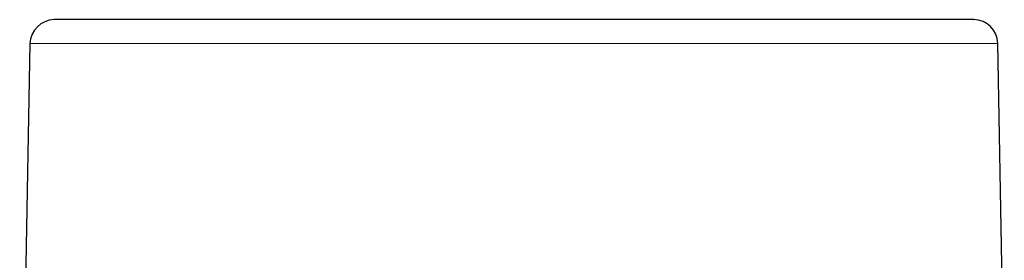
# Model space of a CAD drawing. Header units: millimetres. Extents: x 18 to 610, y -123 to 280.
# Tile 76 of 83: x 397 to 417, y 200 to 205. Entities that reach past the tile are written whole.
import ezdxf

# ---------------------------------------------------------------- set-up
doc = ezdxf.new("R2010")
doc.units = ezdxf.units.MM
doc.linetypes.add('SOLID', pattern=[0])

# ---------------------------------------------------------------- blocks, each defined once
blk = doc.blocks.new('BlockOfViews_8')
at = {"linetype": 'SOLID', "lineweight": 30}
for p, q in [((397.051, 204.59, -0.51), (396.842, 192.581, -0.51)), ((417.202, 196.945, -0.517), (417.068, 204.59, -0.51))]:
    blk.add_line(p, q, dxfattribs=at)
for centre, radius, start, end in [((397.574, 204.558, -0.51), 0.524, 92.4876, 176.5105), ((416.569, 204.581, -0.51), 0.5, 0.9991, 89.9994)]:
    blk.add_arc(centre, radius, start, end, dxfattribs=at)
at = {"linetype": 'SOLID', "lineweight": 30, "extrusion": (0, -1, 0)}
for start, end in [(0, 181.5254), (358.4746, 0)]:
    blk.add_arc((407.06, -0.51, -205.081), 9.509, start, end, dxfattribs=at)
at = {"color": 196, "linetype": 'SOLID', "lineweight": 9, "extrusion": (0, 1, 0)}
blk.add_arc((-407.06, -0.51, 204.59), 10.009, 0, 180, dxfattribs=at)

msp = doc.modelspace()

# ---------------------------------------------------------------- block references
msp.add_blockref('BlockOfViews_8', (0, 0))

doc.saveas('drawing.dxf')
